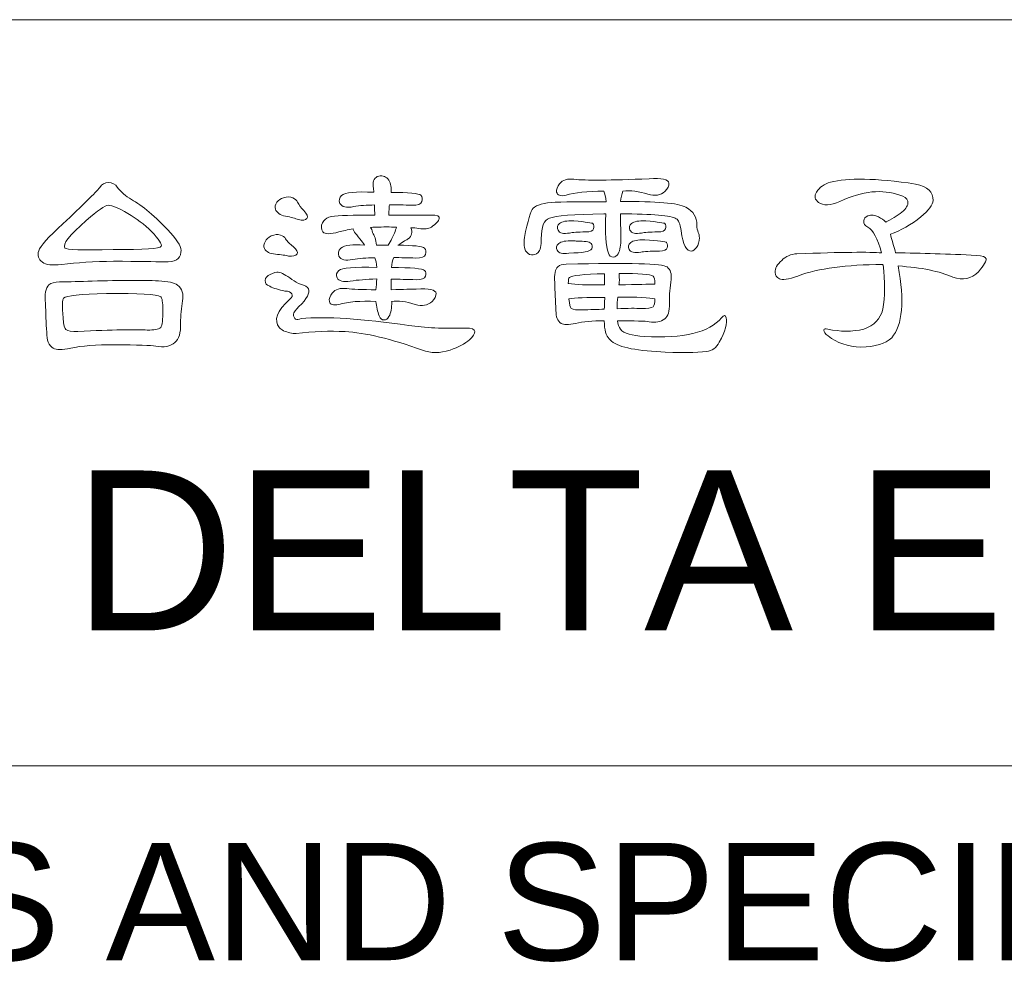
# Model space of a CAD drawing. Extents: x 758 to 1649, y -76 to 554.
# Tile 13 of 20: x 1391 to 1419, y 2 to 29. Entities that reach past the tile are written whole.
import ezdxf

# ---------------------------------------------------------------- set-up
doc = ezdxf.new("R2010")
doc.units = 0
doc.header["$LTSCALE"] = 2
doc.header["$MEASUREMENT"] = 0
doc.layers.get('0').update_dxf_attribs({"linetype": 'CONTINUOUS'})
doc.styles.add('TEXTSTYLE_1', font='ARIAL.TTF')

msp = doc.modelspace()

# ---------------------------------------------------------------- linework, layer by layer
at = {"linetype": 'Continuous', "lineweight": 5}
for p, q in [((1341.611, 28.611), (1626.611, 28.611)), ((1341.611, 7.611), (1626.611, 7.611))]:
    msp.add_line(p, q, dxfattribs=at)
for points, knots in [([(1402.033, 22.754), (1402.109, 22.754), (1402.185, 22.747), (1402.257, 22.734), (1402.257, 22.734), (1402.411, 22.709), (1402.528, 22.722), (1402.609, 22.773), (1402.609, 22.773), (1402.741, 22.863), (1402.817, 22.942), (1402.833, 23.01), (1402.833, 23.01), (1402.851, 23.079), (1402.772, 23.113), (1402.596, 23.113), (1402.596, 23.113), (1402.195, 23.113), (1401.8, 23.111), (1401.411, 23.106), (1401.411, 23.106), (1401.415, 23.171), (1401.419, 23.245), (1401.423, 23.33), (1401.423, 23.33), (1401.423, 23.348), (1401.426, 23.371), (1401.43, 23.402), (1401.43, 23.402), (1401.627, 23.402), (1401.84, 23.397), (1402.071, 23.388), (1402.071, 23.388), (1402.23, 23.388), (1402.319, 23.422), (1402.34, 23.491), (1402.34, 23.491), (1402.366, 23.559), (1402.357, 23.619), (1402.315, 23.671), (1402.315, 23.671), (1402.25, 23.722), (1401.97, 23.747), (1401.475, 23.747), (1401.475, 23.747), (1401.492, 23.88), (1401.47, 23.996), (1401.411, 24.094), (1401.411, 24.094), (1401.342, 24.196), (1401.248, 24.234), (1401.129, 24.209), (1401.129, 24.209), (1401.013, 24.179), (1400.96, 24.081), (1400.968, 23.913), (1400.968, 23.913), (1400.981, 23.859), (1400.99, 23.805), (1400.995, 23.754), (1400.995, 23.754), (1400.482, 23.779), (1400.179, 23.749), (1400.084, 23.664), (1400.084, 23.664), (1400.015, 23.595), (1399.998, 23.521), (1400.033, 23.44), (1400.033, 23.44), (1400.089, 23.337), (1400.219, 23.307), (1400.424, 23.35), (1400.424, 23.35), (1400.591, 23.38), (1400.787, 23.395), (1401.013, 23.395), (1401.013, 23.395), (1401.009, 23.288), (1401.011, 23.192), (1401.02, 23.106), (1401.02, 23.106), (1400.874, 23.111), (1400.733, 23.111), (1400.596, 23.106), (1400.596, 23.106), (1400.071, 23.106), (1399.78, 23.088), (1399.725, 23.048), (1399.725, 23.048), (1399.648, 23.019), (1399.588, 22.967), (1399.545, 22.895), (1399.545, 22.895), (1399.502, 22.801), (1399.507, 22.716), (1399.558, 22.638), (1399.558, 22.638), (1399.614, 22.57), (1399.764, 22.57), (1400.007, 22.638), (1400.007, 22.638), (1400.114, 22.669), (1400.249, 22.696), (1400.41, 22.722), (1400.41, 22.722), (1400.398, 22.696), (1400.46, 22.604), (1400.596, 22.447), (1400.596, 22.447), (1400.648, 22.382), (1400.693, 22.322), (1400.731, 22.267), (1400.731, 22.267), (1400.394, 22.297), (1400.17, 22.267), (1400.058, 22.178), (1400.058, 22.178), (1399.99, 22.109), (1399.973, 22.034), (1400.007, 21.952), (1400.007, 21.952), (1400.063, 21.85), (1400.193, 21.82), (1400.398, 21.862), (1400.398, 21.862), (1400.569, 21.893), (1400.776, 21.907), (1401.02, 21.907), (1401.02, 21.907), (1401.049, 21.844), (1401.069, 21.754), (1401.078, 21.638), (1401.078, 21.638), (1400.437, 21.656), (1400.08, 21.628), (1400.007, 21.555), (1400.007, 21.555), (1399.939, 21.492), (1399.921, 21.421), (1399.955, 21.344), (1399.955, 21.344), (1400.007, 21.25), (1400.131, 21.22), (1400.327, 21.254), (1400.327, 21.254), (1400.537, 21.284), (1400.784, 21.303), (1401.071, 21.312), (1401.071, 21.312), (1401.067, 21.205), (1401.06, 21.104), (1401.051, 21.01), (1401.051, 21.01), (1400.663, 21.01), (1400.387, 21.021), (1400.226, 21.042), (1400.226, 21.042), (1400.045, 21.068), (1399.91, 21.026), (1399.821, 20.914), (1399.821, 20.914), (1399.753, 20.833), (1399.725, 20.757), (1399.738, 20.683), (1399.738, 20.683), (1399.755, 20.589), (1399.845, 20.56), (1400.007, 20.594), (1400.007, 20.594), (1400.268, 20.671), (1400.616, 20.701), (1401.051, 20.683), (1401.051, 20.683), (1401.065, 20.53), (1401.094, 20.393), (1401.141, 20.273), (1401.141, 20.273), (1401.167, 20.196), (1401.214, 20.158), (1401.282, 20.158), (1401.282, 20.158), (1401.334, 20.158), (1401.378, 20.19), (1401.417, 20.254), (1401.417, 20.254), (1401.473, 20.361), (1401.499, 20.499), (1401.494, 20.671), (1401.494, 20.671), (1401.49, 20.676), (1401.488, 20.679), (1401.488, 20.683), (1401.488, 20.683), (1401.68, 20.709), (1401.902, 20.679), (1402.154, 20.594), (1402.154, 20.594), (1402.351, 20.539), (1402.508, 20.566), (1402.629, 20.677), (1402.629, 20.677), (1402.71, 20.759), (1402.748, 20.835), (1402.744, 20.907), (1402.744, 20.907), (1402.732, 21.01), (1402.546, 21.051), (1402.186, 21.03), (1402.186, 21.03), (1402.067, 21.026), (1401.831, 21.019), (1401.481, 21.01), (1401.481, 21.01), (1401.481, 21.126), (1401.481, 21.224), (1401.481, 21.306), (1401.481, 21.306), (1401.699, 21.306), (1401.934, 21.301), (1402.186, 21.293), (1402.186, 21.293), (1402.331, 21.293), (1402.417, 21.324), (1402.443, 21.389), (1402.443, 21.389), (1402.468, 21.457), (1402.459, 21.512), (1402.417, 21.555), (1402.417, 21.555), (1402.362, 21.607), (1402.051, 21.633), (1401.488, 21.633), (1401.488, 21.633), (1401.492, 21.739), (1401.513, 21.833), (1401.551, 21.914), (1401.551, 21.914), (1401.744, 21.914), (1401.952, 21.909), (1402.174, 21.902), (1402.174, 21.902), (1402.331, 21.902), (1402.421, 21.936), (1402.443, 22.004), (1402.443, 22.004), (1402.468, 22.072), (1402.459, 22.133), (1402.417, 22.183), (1402.417, 22.183), (1402.353, 22.234), (1402.103, 22.261), (1401.667, 22.261), (1401.667, 22.261), (1401.822, 22.362), (1401.917, 22.423), (1401.956, 22.44), (1401.956, 22.44), (1402.058, 22.521), (1402.084, 22.626), (1402.033, 22.754)], [0, 0, 0, 0, 0.015385, 0.015385, 0.015385, 0.015385, 0.030769, 0.030769, 0.030769, 0.030769, 0.046154, 0.046154, 0.046154, 0.046154, 0.061538, 0.061538, 0.061538, 0.061538, 0.076923, 0.076923, 0.076923, 0.076923, 0.092308, 0.092308, 0.092308, 0.092308, 0.107692, 0.107692, 0.107692, 0.107692, 0.123077, 0.123077, 0.123077, 0.123077, 0.138462, 0.138462, 0.138462, 0.138462, 0.153846, 0.153846, 0.153846, 0.153846, 0.169231, 0.169231, 0.169231, 0.169231, 0.184615, 0.184615, 0.184615, 0.184615, 0.2, 0.2, 0.2, 0.2, 0.215385, 0.215385, 0.215385, 0.215385, 0.230769, 0.230769, 0.230769, 0.230769, 0.246154, 0.246154, 0.246154, 0.246154, 0.261538, 0.261538, 0.261538, 0.261538, 0.276923, 0.276923, 0.276923, 0.276923, 0.292308, 0.292308, 0.292308, 0.292308, 0.307692, 0.307692, 0.307692, 0.307692, 0.323077, 0.323077, 0.323077, 0.323077, 0.338462, 0.338462, 0.338462, 0.338462, 0.353846, 0.353846, 0.353846, 0.353846, 0.369231, 0.369231, 0.369231, 0.369231, 0.384615, 0.384615, 0.384615, 0.384615, 0.4, 0.4, 0.4, 0.4, 0.415385, 0.415385, 0.415385, 0.415385, 0.430769, 0.430769, 0.430769, 0.430769, 0.446154, 0.446154, 0.446154, 0.446154, 0.461538, 0.461538, 0.461538, 0.461538, 0.476923, 0.476923, 0.476923, 0.476923, 0.492308, 0.492308, 0.492308, 0.492308, 0.507692, 0.507692, 0.507692, 0.507692, 0.523077, 0.523077, 0.523077, 0.523077, 0.538462, 0.538462, 0.538462, 0.538462, 0.553846, 0.553846, 0.553846, 0.553846, 0.569231, 0.569231, 0.569231, 0.569231, 0.584615, 0.584615, 0.584615, 0.584615, 0.6, 0.6, 0.6, 0.6, 0.615385, 0.615385, 0.615385, 0.615385, 0.630769, 0.630769, 0.630769, 0.630769, 0.646154, 0.646154, 0.646154, 0.646154, 0.661538, 0.661538, 0.661538, 0.661538, 0.676923, 0.676923, 0.676923, 0.676923, 0.692308, 0.692308, 0.692308, 0.692308, 0.707692, 0.707692, 0.707692, 0.707692, 0.723077, 0.723077, 0.723077, 0.723077, 0.738462, 0.738462, 0.738462, 0.738462, 0.753846, 0.753846, 0.753846, 0.753846, 0.769231, 0.769231, 0.769231, 0.769231, 0.784615, 0.784615, 0.784615, 0.784615, 0.8, 0.8, 0.8, 0.8, 0.815385, 0.815385, 0.815385, 0.815385, 0.830769, 0.830769, 0.830769, 0.830769, 0.846154, 0.846154, 0.846154, 0.846154, 0.861538, 0.861538, 0.861538, 0.861538, 0.876923, 0.876923, 0.876923, 0.876923, 0.892308, 0.892308, 0.892308, 0.892308, 0.907692, 0.907692, 0.907692, 0.907692, 0.923077, 0.923077, 0.923077, 0.923077, 0.938462, 0.938462, 0.938462, 0.938462, 0.953846, 0.953846, 0.953846, 0.953846, 0.969231, 0.969231, 0.969231, 0.969231, 0.984615, 0.984615, 0.984615, 0.984615, 1, 1, 1, 1]), ([(1407.522, 23.144), (1407.495, 22.606), (1407.52, 22.239), (1407.592, 22.043), (1407.592, 22.043), (1407.618, 21.965), (1407.665, 21.927), (1407.733, 21.927), (1407.733, 21.927), (1407.784, 21.927), (1407.829, 21.959), (1407.867, 22.023), (1407.867, 22.023), (1407.923, 22.13), (1407.948, 22.269), (1407.945, 22.44), (1407.945, 22.44), (1407.941, 22.727), (1407.936, 22.961), (1407.932, 23.144), (1407.932, 23.144), (1408.842, 23.144), (1409.365, 23.1), (1409.502, 23.01), (1409.502, 23.01), (1409.566, 22.972), (1409.613, 22.859), (1409.643, 22.671), (1409.643, 22.671), (1409.694, 22.273), (1409.793, 22.083), (1409.938, 22.1), (1409.938, 22.1), (1409.981, 22.104), (1410.026, 22.138), (1410.073, 22.203), (1410.073, 22.203), (1410.124, 22.272), (1410.151, 22.361), (1410.156, 22.472), (1410.156, 22.472), (1410.151, 22.528), (1410.14, 22.577), (1410.124, 22.619), (1410.124, 22.619), (1410.098, 22.675), (1410.084, 22.745), (1410.079, 22.831), (1410.079, 22.831), (1410.091, 23.048), (1409.99, 23.216), (1409.771, 23.33), (1409.771, 23.33), (1409.553, 23.451), (1408.943, 23.503), (1407.938, 23.491), (1407.938, 23.491), (1407.943, 23.597), (1407.964, 23.696), (1408.002, 23.785), (1408.002, 23.785), (1408.221, 23.812), (1408.455, 23.781), (1408.707, 23.696), (1408.707, 23.696), (1408.904, 23.64), (1409.062, 23.668), (1409.181, 23.779), (1409.181, 23.779), (1409.263, 23.861), (1409.302, 23.938), (1409.297, 24.01), (1409.297, 24.01), (1409.284, 24.113), (1409.098, 24.153), (1408.739, 24.132), (1408.739, 24.132), (1407.645, 24.09), (1406.941, 24.085), (1406.625, 24.119), (1406.625, 24.119), (1406.444, 24.144), (1406.31, 24.102), (1406.22, 23.991), (1406.22, 23.991), (1406.152, 23.91), (1406.124, 23.833), (1406.137, 23.76), (1406.137, 23.76), (1406.154, 23.666), (1406.244, 23.637), (1406.406, 23.671), (1406.406, 23.671), (1406.641, 23.747), (1406.993, 23.785), (1407.464, 23.785), (1407.464, 23.785), (1407.493, 23.718), (1407.515, 23.617), (1407.528, 23.485), (1407.528, 23.485), (1406.99, 23.489), (1406.513, 23.485), (1406.099, 23.472), (1406.099, 23.472), (1405.778, 23.455), (1405.569, 23.399), (1405.471, 23.305), (1405.471, 23.305), (1405.406, 23.229), (1405.325, 22.953), (1405.227, 22.478), (1405.227, 22.478), (1405.214, 22.295), (1405.225, 22.171), (1405.258, 22.106), (1405.258, 22.106), (1405.302, 22.043), (1405.357, 22.004), (1405.426, 21.992), (1405.426, 21.992), (1405.494, 21.987), (1405.556, 22.008), (1405.612, 22.055), (1405.612, 22.055), (1405.675, 22.12), (1405.706, 22.248), (1405.702, 22.44), (1405.702, 22.44), (1405.702, 22.786), (1405.778, 22.98), (1405.932, 23.023), (1405.932, 23.023), (1406.099, 23.092), (1406.609, 23.132), (1407.464, 23.144), (1407.464, 23.144), (1407.481, 23.149), (1407.5, 23.149), (1407.522, 23.144)], [0, 0, 0, 0, 0.028571, 0.028571, 0.028571, 0.028571, 0.057143, 0.057143, 0.057143, 0.057143, 0.085714, 0.085714, 0.085714, 0.085714, 0.114286, 0.114286, 0.114286, 0.114286, 0.142857, 0.142857, 0.142857, 0.142857, 0.171429, 0.171429, 0.171429, 0.171429, 0.2, 0.2, 0.2, 0.2, 0.228571, 0.228571, 0.228571, 0.228571, 0.257143, 0.257143, 0.257143, 0.257143, 0.285714, 0.285714, 0.285714, 0.285714, 0.314286, 0.314286, 0.314286, 0.314286, 0.342857, 0.342857, 0.342857, 0.342857, 0.371429, 0.371429, 0.371429, 0.371429, 0.4, 0.4, 0.4, 0.4, 0.428571, 0.428571, 0.428571, 0.428571, 0.457143, 0.457143, 0.457143, 0.457143, 0.485714, 0.485714, 0.485714, 0.485714, 0.514286, 0.514286, 0.514286, 0.514286, 0.542857, 0.542857, 0.542857, 0.542857, 0.571429, 0.571429, 0.571429, 0.571429, 0.6, 0.6, 0.6, 0.6, 0.628571, 0.628571, 0.628571, 0.628571, 0.657143, 0.657143, 0.657143, 0.657143, 0.685714, 0.685714, 0.685714, 0.685714, 0.714286, 0.714286, 0.714286, 0.714286, 0.742857, 0.742857, 0.742857, 0.742857, 0.771429, 0.771429, 0.771429, 0.771429, 0.8, 0.8, 0.8, 0.8, 0.828571, 0.828571, 0.828571, 0.828571, 0.857143, 0.857143, 0.857143, 0.857143, 0.885714, 0.885714, 0.885714, 0.885714, 0.914286, 0.914286, 0.914286, 0.914286, 0.942857, 0.942857, 0.942857, 0.942857, 0.971429, 0.971429, 0.971429, 0.971429, 1, 1, 1, 1]), ([(1415.748, 21.678), (1416.405, 21.634), (1416.92, 21.53), (1417.292, 21.363), (1417.292, 21.363), (1417.575, 21.261), (1417.813, 21.312), (1418.01, 21.517), (1418.01, 21.517), (1418.169, 21.709), (1418.241, 21.829), (1418.228, 21.876), (1418.228, 21.876), (1418.211, 21.931), (1418.121, 21.965), (1417.958, 21.978), (1417.958, 21.978), (1417.164, 22.017), (1416.403, 22.041), (1415.677, 22.048), (1415.677, 22.048), (1415.66, 22.13), (1415.638, 22.207), (1415.613, 22.279), (1415.613, 22.279), (1415.575, 22.408), (1415.546, 22.506), (1415.53, 22.575), (1415.53, 22.575), (1415.824, 22.677), (1416.111, 22.839), (1416.389, 23.061), (1416.389, 23.061), (1416.611, 23.245), (1416.726, 23.399), (1416.734, 23.523), (1416.734, 23.523), (1416.748, 23.758), (1416.58, 23.912), (1416.235, 23.985), (1416.235, 23.985), (1415.115, 24.151), (1414.32, 24.168), (1413.85, 24.036), (1413.85, 24.036), (1413.666, 23.985), (1413.534, 23.893), (1413.453, 23.76), (1413.453, 23.76), (1413.385, 23.644), (1413.404, 23.547), (1413.511, 23.465), (1413.511, 23.465), (1413.643, 23.371), (1413.842, 23.382), (1414.107, 23.498), (1414.107, 23.498), (1414.748, 23.792), (1415.309, 23.85), (1415.793, 23.671), (1415.793, 23.671), (1415.921, 23.644), (1415.997, 23.59), (1416.023, 23.503), (1416.023, 23.503), (1416.04, 23.422), (1415.999, 23.333), (1415.901, 23.234), (1415.901, 23.234), (1415.782, 23.128), (1415.625, 23.025), (1415.434, 22.927), (1415.434, 22.927), (1415.421, 22.927), (1415.41, 22.922), (1415.401, 22.914), (1415.401, 22.914), (1415.346, 22.969), (1415.277, 23.019), (1415.196, 23.061), (1415.196, 23.061), (1415.094, 23.113), (1414.993, 23.122), (1414.895, 23.088), (1414.895, 23.088), (1414.827, 23.061), (1414.788, 23.014), (1414.78, 22.946), (1414.78, 22.946), (1414.775, 22.878), (1414.814, 22.819), (1414.895, 22.767), (1414.895, 22.767), (1415.049, 22.689), (1415.177, 22.451), (1415.28, 22.048), (1415.28, 22.048), (1414.955, 22.075), (1414.163, 22.066), (1412.901, 22.023), (1412.901, 22.023), (1412.731, 22.01), (1412.588, 21.949), (1412.473, 21.837), (1412.473, 21.837), (1412.344, 21.722), (1412.282, 21.609), (1412.287, 21.497), (1412.287, 21.497), (1412.291, 21.416), (1412.332, 21.357), (1412.408, 21.318), (1412.408, 21.318), (1412.485, 21.275), (1412.659, 21.301), (1412.928, 21.395), (1412.928, 21.395), (1413.504, 21.613), (1414.297, 21.72), (1415.305, 21.716), (1415.305, 21.716), (1415.309, 21.716), (1415.318, 21.714), (1415.331, 21.709), (1415.331, 21.709), (1415.382, 21.235), (1415.378, 20.818), (1415.318, 20.459), (1415.318, 20.459), (1415.25, 20.186), (1415.073, 20), (1414.786, 19.901), (1414.786, 19.901), (1414.453, 19.825), (1414.116, 19.825), (1413.773, 19.901), (1413.773, 19.901), (1413.705, 19.919), (1413.666, 19.91), (1413.658, 19.876), (1413.658, 19.876), (1413.654, 19.825), (1413.694, 19.769), (1413.78, 19.71), (1413.78, 19.71), (1414.027, 19.513), (1414.336, 19.408), (1414.703, 19.396), (1414.703, 19.396), (1415.105, 19.4), (1415.393, 19.488), (1415.568, 19.658), (1415.568, 19.658), (1415.876, 20.021), (1415.936, 20.694), (1415.748, 21.678)], [0, 0, 0, 0, 0.025641, 0.025641, 0.025641, 0.025641, 0.051282, 0.051282, 0.051282, 0.051282, 0.076923, 0.076923, 0.076923, 0.076923, 0.102564, 0.102564, 0.102564, 0.102564, 0.128205, 0.128205, 0.128205, 0.128205, 0.153846, 0.153846, 0.153846, 0.153846, 0.179487, 0.179487, 0.179487, 0.179487, 0.205128, 0.205128, 0.205128, 0.205128, 0.230769, 0.230769, 0.230769, 0.230769, 0.25641, 0.25641, 0.25641, 0.25641, 0.282051, 0.282051, 0.282051, 0.282051, 0.307692, 0.307692, 0.307692, 0.307692, 0.333333, 0.333333, 0.333333, 0.333333, 0.358974, 0.358974, 0.358974, 0.358974, 0.384615, 0.384615, 0.384615, 0.384615, 0.410256, 0.410256, 0.410256, 0.410256, 0.435897, 0.435897, 0.435897, 0.435897, 0.461538, 0.461538, 0.461538, 0.461538, 0.487179, 0.487179, 0.487179, 0.487179, 0.512821, 0.512821, 0.512821, 0.512821, 0.538462, 0.538462, 0.538462, 0.538462, 0.564103, 0.564103, 0.564103, 0.564103, 0.589744, 0.589744, 0.589744, 0.589744, 0.615385, 0.615385, 0.615385, 0.615385, 0.641026, 0.641026, 0.641026, 0.641026, 0.666667, 0.666667, 0.666667, 0.666667, 0.692308, 0.692308, 0.692308, 0.692308, 0.717949, 0.717949, 0.717949, 0.717949, 0.74359, 0.74359, 0.74359, 0.74359, 0.769231, 0.769231, 0.769231, 0.769231, 0.794872, 0.794872, 0.794872, 0.794872, 0.820513, 0.820513, 0.820513, 0.820513, 0.846154, 0.846154, 0.846154, 0.846154, 0.871795, 0.871795, 0.871795, 0.871795, 0.897436, 0.897436, 0.897436, 0.897436, 0.923077, 0.923077, 0.923077, 0.923077, 0.948718, 0.948718, 0.948718, 0.948718, 0.974359, 0.974359, 0.974359, 0.974359, 1, 1, 1, 1]), ([(1393.665, 21.812), (1394.362, 21.808), (1394.836, 21.801), (1395.089, 21.792), (1395.089, 21.792), (1395.242, 21.788), (1395.358, 21.808), (1395.434, 21.85), (1395.434, 21.85), (1395.503, 21.893), (1395.546, 21.965), (1395.562, 22.068), (1395.562, 22.068), (1395.589, 22.183), (1395.49, 22.365), (1395.268, 22.613), (1395.268, 22.613), (1394.832, 23.074), (1394.466, 23.386), (1394.172, 23.548), (1394.172, 23.548), (1394.001, 23.642), (1393.867, 23.76), (1393.768, 23.901), (1393.768, 23.901), (1393.717, 23.982), (1393.632, 24.025), (1393.511, 24.029), (1393.511, 24.029), (1393.422, 24.029), (1393.343, 23.982), (1393.275, 23.888), (1393.275, 23.888), (1393.155, 23.743), (1392.809, 23.402), (1392.236, 22.863), (1392.236, 22.863), (1391.826, 22.491), (1391.599, 22.239), (1391.557, 22.106), (1391.557, 22.106), (1391.514, 21.978), (1391.548, 21.871), (1391.659, 21.786), (1391.659, 21.786), (1391.753, 21.709), (1391.935, 21.687), (1392.204, 21.722), (1392.204, 21.722), (1392.627, 21.773), (1393.114, 21.803), (1393.665, 21.812)], [0, 0, 0, 0, 0.076923, 0.076923, 0.076923, 0.076923, 0.153846, 0.153846, 0.153846, 0.153846, 0.230769, 0.230769, 0.230769, 0.230769, 0.307692, 0.307692, 0.307692, 0.307692, 0.384615, 0.384615, 0.384615, 0.384615, 0.461538, 0.461538, 0.461538, 0.461538, 0.538462, 0.538462, 0.538462, 0.538462, 0.615385, 0.615385, 0.615385, 0.615385, 0.692308, 0.692308, 0.692308, 0.692308, 0.769231, 0.769231, 0.769231, 0.769231, 0.846154, 0.846154, 0.846154, 0.846154, 0.923077, 0.923077, 0.923077, 0.923077, 1, 1, 1, 1]), ([(1398.841, 23.472), (1398.823, 23.523), (1398.781, 23.566), (1398.713, 23.6), (1398.713, 23.6), (1398.635, 23.63), (1398.548, 23.63), (1398.449, 23.6), (1398.449, 23.6), (1398.368, 23.57), (1398.307, 23.53), (1398.264, 23.478), (1398.264, 23.478), (1398.213, 23.402), (1398.197, 23.335), (1398.219, 23.279), (1398.219, 23.279), (1398.258, 23.177), (1398.352, 23.111), (1398.5, 23.081), (1398.5, 23.081), (1398.659, 23.05), (1398.781, 23.019), (1398.866, 22.985), (1398.866, 22.985), (1398.986, 22.955), (1399.065, 22.965), (1399.103, 23.017), (1399.103, 23.017), (1399.141, 23.059), (1399.114, 23.135), (1399.02, 23.241), (1399.02, 23.241), (1398.943, 23.318), (1398.883, 23.395), (1398.841, 23.472)], [0, 0, 0, 0, 0.111111, 0.111111, 0.111111, 0.111111, 0.222222, 0.222222, 0.222222, 0.222222, 0.333333, 0.333333, 0.333333, 0.333333, 0.444444, 0.444444, 0.444444, 0.444444, 0.555556, 0.555556, 0.555556, 0.555556, 0.666667, 0.666667, 0.666667, 0.666667, 0.777778, 0.777778, 0.777778, 0.777778, 0.888889, 0.888889, 0.888889, 0.888889, 1, 1, 1, 1]), ([(1394.063, 23.158), (1394.311, 23.017), (1394.533, 22.848), (1394.73, 22.651), (1394.73, 22.651), (1394.939, 22.429), (1395.031, 22.29), (1395.006, 22.234), (1395.006, 22.234), (1394.975, 22.167), (1394.524, 22.136), (1393.652, 22.145), (1393.652, 22.145), (1392.781, 22.12), (1392.328, 22.133), (1392.294, 22.183), (1392.294, 22.183), (1392.217, 22.286), (1392.417, 22.545), (1392.897, 22.959), (1392.897, 22.959), (1393.221, 23.245), (1393.426, 23.388), (1393.511, 23.388), (1393.511, 23.388), (1393.632, 23.384), (1393.815, 23.307), (1394.063, 23.158)], [0, 0, 0, 0, 0.142857, 0.142857, 0.142857, 0.142857, 0.285714, 0.285714, 0.285714, 0.285714, 0.428571, 0.428571, 0.428571, 0.428571, 0.571429, 0.571429, 0.571429, 0.571429, 0.714286, 0.714286, 0.714286, 0.714286, 0.857143, 0.857143, 0.857143, 0.857143, 1, 1, 1, 1]), ([(1401.046, 22.773), (1401.255, 22.777), (1401.45, 22.777), (1401.629, 22.773), (1401.629, 22.773), (1401.611, 22.73), (1401.593, 22.673), (1401.571, 22.6), (1401.571, 22.6), (1401.533, 22.51), (1401.475, 22.397), (1401.398, 22.261), (1401.398, 22.261), (1401.291, 22.265), (1401.181, 22.267), (1401.065, 22.267), (1401.065, 22.267), (1401.047, 22.42), (1401.011, 22.538), (1400.955, 22.619), (1400.955, 22.619), (1400.943, 22.683), (1400.921, 22.73), (1400.892, 22.761), (1400.892, 22.761), (1400.934, 22.765), (1400.986, 22.769), (1401.046, 22.773)], [0, 0, 0, 0, 0.142857, 0.142857, 0.142857, 0.142857, 0.285714, 0.285714, 0.285714, 0.285714, 0.428571, 0.428571, 0.428571, 0.428571, 0.571429, 0.571429, 0.571429, 0.571429, 0.714286, 0.714286, 0.714286, 0.714286, 0.857143, 0.857143, 0.857143, 0.857143, 1, 1, 1, 1]), ([(1406.618, 22.953), (1406.421, 22.956), (1406.289, 22.931), (1406.22, 22.875), (1406.22, 22.875), (1406.157, 22.82), (1406.141, 22.756), (1406.175, 22.683), (1406.175, 22.683), (1406.218, 22.602), (1406.327, 22.577), (1406.502, 22.606), (1406.502, 22.606), (1406.583, 22.624), (1406.733, 22.635), (1406.951, 22.638), (1406.951, 22.638), (1407.083, 22.638), (1407.159, 22.669), (1407.175, 22.728), (1407.175, 22.728), (1407.192, 22.783), (1407.186, 22.833), (1407.156, 22.875), (1407.156, 22.875), (1407.143, 22.889), (1406.964, 22.914), (1406.618, 22.953)], [0, 0, 0, 0, 0.142857, 0.142857, 0.142857, 0.142857, 0.285714, 0.285714, 0.285714, 0.285714, 0.428571, 0.428571, 0.428571, 0.428571, 0.571429, 0.571429, 0.571429, 0.571429, 0.714286, 0.714286, 0.714286, 0.714286, 0.857143, 0.857143, 0.857143, 0.857143, 1, 1, 1, 1]), ([(1408.643, 22.953), (1408.447, 22.956), (1408.314, 22.931), (1408.246, 22.875), (1408.246, 22.875), (1408.181, 22.82), (1408.167, 22.756), (1408.201, 22.683), (1408.201, 22.683), (1408.244, 22.602), (1408.353, 22.577), (1408.528, 22.606), (1408.528, 22.606), (1408.609, 22.624), (1408.759, 22.635), (1408.977, 22.638), (1408.977, 22.638), (1409.109, 22.638), (1409.183, 22.669), (1409.201, 22.728), (1409.201, 22.728), (1409.218, 22.783), (1409.212, 22.833), (1409.181, 22.875), (1409.181, 22.875), (1409.169, 22.889), (1408.99, 22.914), (1408.643, 22.953)], [0, 0, 0, 0, 0.142857, 0.142857, 0.142857, 0.142857, 0.285714, 0.285714, 0.285714, 0.285714, 0.428571, 0.428571, 0.428571, 0.428571, 0.571429, 0.571429, 0.571429, 0.571429, 0.714286, 0.714286, 0.714286, 0.714286, 0.857143, 0.857143, 0.857143, 0.857143, 1, 1, 1, 1]), ([(1398.507, 22.44), (1398.482, 22.491), (1398.433, 22.528), (1398.359, 22.548), (1398.359, 22.548), (1398.283, 22.575), (1398.197, 22.566), (1398.103, 22.523), (1398.103, 22.523), (1398.022, 22.48), (1397.967, 22.431), (1397.937, 22.375), (1397.937, 22.375), (1397.894, 22.295), (1397.886, 22.226), (1397.911, 22.171), (1397.911, 22.171), (1397.962, 22.077), (1398.065, 22.023), (1398.219, 22.01), (1398.219, 22.01), (1398.386, 21.994), (1398.509, 21.976), (1398.59, 21.959), (1398.59, 21.959), (1398.71, 21.942), (1398.789, 21.961), (1398.828, 22.017), (1398.828, 22.017), (1398.858, 22.068), (1398.821, 22.138), (1398.719, 22.228), (1398.719, 22.228), (1398.63, 22.297), (1398.558, 22.367), (1398.507, 22.44)], [0, 0, 0, 0, 0.111111, 0.111111, 0.111111, 0.111111, 0.222222, 0.222222, 0.222222, 0.222222, 0.333333, 0.333333, 0.333333, 0.333333, 0.444444, 0.444444, 0.444444, 0.444444, 0.555556, 0.555556, 0.555556, 0.555556, 0.666667, 0.666667, 0.666667, 0.666667, 0.777778, 0.777778, 0.777778, 0.777778, 0.888889, 0.888889, 0.888889, 0.888889, 1, 1, 1, 1]), ([(1406.592, 22.389), (1406.396, 22.393), (1406.263, 22.367), (1406.195, 22.312), (1406.195, 22.312), (1406.13, 22.256), (1406.116, 22.192), (1406.15, 22.12), (1406.15, 22.12), (1406.193, 22.039), (1406.302, 22.012), (1406.477, 22.043), (1406.477, 22.043), (1406.874, 22.043), (1407.09, 22.083), (1407.125, 22.164), (1407.125, 22.164), (1407.141, 22.22), (1407.134, 22.269), (1407.105, 22.312), (1407.105, 22.312), (1407.049, 22.362), (1406.921, 22.384), (1406.72, 22.375), (1406.72, 22.375), (1406.682, 22.38), (1406.639, 22.384), (1406.592, 22.389)], [0, 0, 0, 0, 0.142857, 0.142857, 0.142857, 0.142857, 0.285714, 0.285714, 0.285714, 0.285714, 0.428571, 0.428571, 0.428571, 0.428571, 0.571429, 0.571429, 0.571429, 0.571429, 0.714286, 0.714286, 0.714286, 0.714286, 0.857143, 0.857143, 0.857143, 0.857143, 1, 1, 1, 1]), ([(1408.618, 22.414), (1408.421, 22.418), (1408.289, 22.393), (1408.221, 22.337), (1408.221, 22.337), (1408.156, 22.281), (1408.141, 22.218), (1408.175, 22.145), (1408.175, 22.145), (1408.219, 22.064), (1408.327, 22.039), (1408.502, 22.068), (1408.502, 22.068), (1408.592, 22.086), (1408.768, 22.095), (1409.028, 22.1), (1409.028, 22.1), (1409.16, 22.1), (1409.235, 22.13), (1409.252, 22.19), (1409.252, 22.19), (1409.269, 22.245), (1409.263, 22.295), (1409.233, 22.337), (1409.233, 22.337), (1409.207, 22.362), (1409.002, 22.389), (1408.618, 22.414)], [0, 0, 0, 0, 0.142857, 0.142857, 0.142857, 0.142857, 0.285714, 0.285714, 0.285714, 0.285714, 0.428571, 0.428571, 0.428571, 0.428571, 0.571429, 0.571429, 0.571429, 0.571429, 0.714286, 0.714286, 0.714286, 0.714286, 0.857143, 0.857143, 0.857143, 0.857143, 1, 1, 1, 1]), ([(1407.477, 20.132), (1407.481, 19.876), (1407.528, 19.707), (1407.618, 19.627), (1407.618, 19.627), (1407.759, 19.434), (1408.201, 19.314), (1408.945, 19.267), (1408.945, 19.267), (1409.615, 19.228), (1410.086, 19.231), (1410.355, 19.273), (1410.355, 19.273), (1410.512, 19.291), (1410.633, 19.376), (1410.714, 19.53), (1410.714, 19.53), (1410.884, 19.842), (1410.951, 20.073), (1410.912, 20.222), (1410.912, 20.222), (1410.887, 20.304), (1410.842, 20.304), (1410.777, 20.222), (1410.777, 20.222), (1410.431, 19.808), (1409.707, 19.632), (1408.605, 19.697), (1408.605, 19.697), (1408.255, 19.714), (1408.03, 19.78), (1407.932, 19.896), (1407.932, 19.896), (1407.894, 19.963), (1407.865, 20.042), (1407.849, 20.132), (1407.849, 20.132), (1408.34, 20.136), (1408.636, 20.129), (1408.739, 20.107), (1408.739, 20.107), (1408.923, 20.077), (1409.071, 20.105), (1409.181, 20.19), (1409.181, 20.19), (1409.275, 20.259), (1409.318, 20.405), (1409.31, 20.632), (1409.31, 20.632), (1409.31, 20.867), (1409.327, 21.089), (1409.361, 21.299), (1409.361, 21.299), (1409.378, 21.457), (1409.34, 21.575), (1409.246, 21.651), (1409.246, 21.651), (1409.126, 21.745), (1408.179, 21.771), (1406.406, 21.728), (1406.406, 21.728), (1406.3, 21.728), (1406.22, 21.705), (1406.17, 21.658), (1406.17, 21.658), (1406.092, 21.589), (1406.065, 21.442), (1406.085, 21.216), (1406.085, 21.216), (1406.09, 20.959), (1406.101, 20.696), (1406.118, 20.427), (1406.118, 20.427), (1406.114, 20.248), (1406.163, 20.126), (1406.265, 20.062), (1406.265, 20.062), (1406.334, 20.019), (1406.468, 20.019), (1406.67, 20.062), (1406.67, 20.062), (1406.874, 20.113), (1407.143, 20.136), (1407.477, 20.132)], [0, 0, 0, 0, 0.047619, 0.047619, 0.047619, 0.047619, 0.095238, 0.095238, 0.095238, 0.095238, 0.142857, 0.142857, 0.142857, 0.142857, 0.190476, 0.190476, 0.190476, 0.190476, 0.238095, 0.238095, 0.238095, 0.238095, 0.285714, 0.285714, 0.285714, 0.285714, 0.333333, 0.333333, 0.333333, 0.333333, 0.380952, 0.380952, 0.380952, 0.380952, 0.428571, 0.428571, 0.428571, 0.428571, 0.47619, 0.47619, 0.47619, 0.47619, 0.52381, 0.52381, 0.52381, 0.52381, 0.571429, 0.571429, 0.571429, 0.571429, 0.619048, 0.619048, 0.619048, 0.619048, 0.666667, 0.666667, 0.666667, 0.666667, 0.714286, 0.714286, 0.714286, 0.714286, 0.761905, 0.761905, 0.761905, 0.761905, 0.809524, 0.809524, 0.809524, 0.809524, 0.857143, 0.857143, 0.857143, 0.857143, 0.904762, 0.904762, 0.904762, 0.904762, 0.952381, 0.952381, 0.952381, 0.952381, 1, 1, 1, 1]), ([(1398.059, 21.107), (1398.175, 21.051), (1398.317, 21.006), (1398.488, 20.972), (1398.488, 20.972), (1398.595, 20.968), (1398.659, 20.942), (1398.68, 20.895), (1398.68, 20.895), (1398.71, 20.84), (1398.691, 20.79), (1398.623, 20.748), (1398.623, 20.748), (1398.26, 20.414), (1398.164, 20.145), (1398.334, 19.94), (1398.334, 19.94), (1398.359, 19.914), (1398.397, 19.887), (1398.444, 19.856), (1398.444, 19.856), (1398.572, 19.802), (1398.691, 19.775), (1398.802, 19.78), (1398.802, 19.78), (1399.289, 19.835), (1399.749, 19.853), (1400.181, 19.831), (1400.181, 19.831), (1400.744, 19.802), (1401.47, 19.628), (1402.36, 19.312), (1402.36, 19.312), (1402.595, 19.217), (1402.853, 19.217), (1403.135, 19.312), (1403.135, 19.312), (1403.378, 19.394), (1403.56, 19.49), (1403.68, 19.6), (1403.68, 19.6), (1403.786, 19.694), (1403.838, 19.771), (1403.833, 19.831), (1403.833, 19.831), (1403.829, 19.9), (1403.743, 19.932), (1403.577, 19.927), (1403.577, 19.927), (1402.958, 19.914), (1402.423, 19.94), (1401.975, 20.004), (1401.975, 20.004), (1400.654, 20.196), (1399.644, 20.261), (1398.943, 20.196), (1398.943, 20.196), (1398.811, 20.141), (1398.738, 20.181), (1398.725, 20.318), (1398.725, 20.318), (1398.738, 20.374), (1398.789, 20.447), (1398.879, 20.537), (1398.879, 20.537), (1399.11, 20.754), (1399.199, 20.921), (1399.148, 21.037), (1399.148, 21.037), (1399.123, 21.091), (1399.05, 21.134), (1398.93, 21.165), (1398.93, 21.165), (1398.849, 21.194), (1398.766, 21.239), (1398.68, 21.299), (1398.68, 21.299), (1398.522, 21.418), (1398.397, 21.487), (1398.302, 21.504), (1398.302, 21.504), (1398.247, 21.508), (1398.17, 21.487), (1398.072, 21.44), (1398.072, 21.44), (1397.982, 21.398), (1397.935, 21.342), (1397.931, 21.273), (1397.931, 21.273), (1397.926, 21.192), (1397.969, 21.136), (1398.059, 21.107)], [0, 0, 0, 0, 0.043478, 0.043478, 0.043478, 0.043478, 0.086957, 0.086957, 0.086957, 0.086957, 0.130435, 0.130435, 0.130435, 0.130435, 0.173913, 0.173913, 0.173913, 0.173913, 0.217391, 0.217391, 0.217391, 0.217391, 0.26087, 0.26087, 0.26087, 0.26087, 0.304348, 0.304348, 0.304348, 0.304348, 0.347826, 0.347826, 0.347826, 0.347826, 0.391304, 0.391304, 0.391304, 0.391304, 0.434783, 0.434783, 0.434783, 0.434783, 0.478261, 0.478261, 0.478261, 0.478261, 0.521739, 0.521739, 0.521739, 0.521739, 0.565217, 0.565217, 0.565217, 0.565217, 0.608696, 0.608696, 0.608696, 0.608696, 0.652174, 0.652174, 0.652174, 0.652174, 0.695652, 0.695652, 0.695652, 0.695652, 0.73913, 0.73913, 0.73913, 0.73913, 0.782609, 0.782609, 0.782609, 0.782609, 0.826087, 0.826087, 0.826087, 0.826087, 0.869565, 0.869565, 0.869565, 0.869565, 0.913043, 0.913043, 0.913043, 0.913043, 0.956522, 0.956522, 0.956522, 0.956522, 1, 1, 1, 1]), ([(1407.483, 21.145), (1406.991, 21.14), (1406.659, 21.154), (1406.484, 21.183), (1406.484, 21.183), (1406.479, 21.188), (1406.473, 21.188), (1406.464, 21.183), (1406.464, 21.183), (1406.464, 21.286), (1406.475, 21.344), (1406.496, 21.357), (1406.496, 21.357), (1406.56, 21.412), (1406.889, 21.447), (1407.483, 21.459), (1407.483, 21.459), (1407.479, 21.365), (1407.479, 21.261), (1407.483, 21.145)], [0, 0, 0, 0, 0.2, 0.2, 0.2, 0.2, 0.4, 0.4, 0.4, 0.4, 0.6, 0.6, 0.6, 0.6, 0.8, 0.8, 0.8, 0.8, 1, 1, 1, 1]), ([(1407.9, 21.209), (1407.903, 21.316), (1407.901, 21.402), (1407.894, 21.465), (1407.894, 21.465), (1408.457, 21.47), (1408.777, 21.445), (1408.855, 21.389), (1408.855, 21.389), (1408.88, 21.371), (1408.898, 21.299), (1408.905, 21.171), (1408.905, 21.171), (1408.748, 21.167), (1408.408, 21.158), (1407.887, 21.145), (1407.887, 21.145), (1407.891, 21.162), (1407.896, 21.183), (1407.9, 21.209)], [0, 0, 0, 0, 0.2, 0.2, 0.2, 0.2, 0.4, 0.4, 0.4, 0.4, 0.6, 0.6, 0.6, 0.6, 0.8, 0.8, 0.8, 0.8, 1, 1, 1, 1]), ([(1394.851, 19.421), (1395.082, 19.378), (1395.262, 19.412), (1395.389, 19.524), (1395.389, 19.524), (1395.505, 19.613), (1395.559, 19.795), (1395.55, 20.068), (1395.55, 20.068), (1395.555, 20.291), (1395.573, 20.499), (1395.607, 20.696), (1395.607, 20.696), (1395.638, 20.893), (1395.591, 21.041), (1395.467, 21.138), (1395.467, 21.138), (1395.373, 21.207), (1395.194, 21.248), (1394.928, 21.261), (1394.928, 21.261), (1394.488, 21.277), (1393.867, 21.275), (1393.063, 21.254), (1393.063, 21.254), (1392.73, 21.241), (1392.422, 21.232), (1392.141, 21.228), (1392.141, 21.228), (1392.007, 21.228), (1391.91, 21.201), (1391.845, 21.145), (1391.845, 21.145), (1391.751, 21.055), (1391.719, 20.882), (1391.749, 20.626), (1391.749, 20.626), (1391.753, 20.357), (1391.764, 20.085), (1391.781, 19.811), (1391.781, 19.811), (1391.781, 19.589), (1391.843, 19.441), (1391.967, 19.363), (1391.967, 19.363), (1392.049, 19.312), (1392.213, 19.312), (1392.46, 19.363), (1392.46, 19.363), (1392.76, 19.432), (1393.174, 19.464), (1393.704, 19.459), (1393.704, 19.459), (1394.336, 19.455), (1394.719, 19.443), (1394.851, 19.421)], [0, 0, 0, 0, 0.071429, 0.071429, 0.071429, 0.071429, 0.142857, 0.142857, 0.142857, 0.142857, 0.214286, 0.214286, 0.214286, 0.214286, 0.285714, 0.285714, 0.285714, 0.285714, 0.357143, 0.357143, 0.357143, 0.357143, 0.428571, 0.428571, 0.428571, 0.428571, 0.5, 0.5, 0.5, 0.5, 0.571429, 0.571429, 0.571429, 0.571429, 0.642857, 0.642857, 0.642857, 0.642857, 0.714286, 0.714286, 0.714286, 0.714286, 0.785714, 0.785714, 0.785714, 0.785714, 0.857143, 0.857143, 0.857143, 0.857143, 0.928571, 0.928571, 0.928571, 0.928571, 1, 1, 1, 1]), ([(1393.461, 20.902), (1394.374, 20.914), (1394.885, 20.885), (1394.992, 20.812), (1394.992, 20.812), (1395.031, 20.782), (1395.05, 20.658), (1395.05, 20.44), (1395.05, 20.44), (1395.055, 20.167), (1395.035, 20.002), (1394.992, 19.947), (1394.992, 19.947), (1394.928, 19.896), (1394.802, 19.872), (1394.614, 19.876), (1394.614, 19.876), (1394.289, 19.893), (1393.638, 19.88), (1392.659, 19.838), (1392.659, 19.838), (1392.489, 19.833), (1392.375, 19.851), (1392.32, 19.889), (1392.32, 19.889), (1392.289, 19.906), (1392.264, 20.015), (1392.242, 20.216), (1392.242, 20.216), (1392.213, 20.553), (1392.217, 20.739), (1392.256, 20.773), (1392.256, 20.773), (1392.332, 20.842), (1392.734, 20.885), (1393.461, 20.902)], [0, 0, 0, 0, 0.111111, 0.111111, 0.111111, 0.111111, 0.222222, 0.222222, 0.222222, 0.222222, 0.333333, 0.333333, 0.333333, 0.333333, 0.444444, 0.444444, 0.444444, 0.444444, 0.555556, 0.555556, 0.555556, 0.555556, 0.666667, 0.666667, 0.666667, 0.666667, 0.777778, 0.777778, 0.777778, 0.777778, 0.888889, 0.888889, 0.888889, 0.888889, 1, 1, 1, 1]), ([(1407.49, 20.761), (1407.486, 20.654), (1407.481, 20.553), (1407.477, 20.459), (1407.477, 20.459), (1407.284, 20.459), (1407.075, 20.452), (1406.849, 20.44), (1406.849, 20.44), (1406.703, 20.436), (1406.603, 20.45), (1406.547, 20.485), (1406.547, 20.485), (1406.518, 20.51), (1406.496, 20.598), (1406.484, 20.748), (1406.484, 20.748), (1406.484, 20.752), (1406.488, 20.754), (1406.496, 20.754), (1406.496, 20.754), (1406.641, 20.779), (1406.973, 20.793), (1407.49, 20.793), (1407.49, 20.793), (1407.49, 20.788), (1407.49, 20.777), (1407.49, 20.761)], [0, 0, 0, 0, 0.142857, 0.142857, 0.142857, 0.142857, 0.285714, 0.285714, 0.285714, 0.285714, 0.428571, 0.428571, 0.428571, 0.428571, 0.571429, 0.571429, 0.571429, 0.571429, 0.714286, 0.714286, 0.714286, 0.714286, 0.857143, 0.857143, 0.857143, 0.857143, 1, 1, 1, 1]), ([(1407.855, 20.799), (1408.41, 20.804), (1408.761, 20.788), (1408.905, 20.754), (1408.905, 20.754), (1408.902, 20.638), (1408.885, 20.564), (1408.855, 20.53), (1408.855, 20.53), (1408.799, 20.492), (1408.69, 20.474), (1408.528, 20.479), (1408.528, 20.479), (1408.374, 20.492), (1408.143, 20.49), (1407.836, 20.472), (1407.836, 20.472), (1407.84, 20.6), (1407.847, 20.709), (1407.855, 20.799)], [0, 0, 0, 0, 0.2, 0.2, 0.2, 0.2, 0.4, 0.4, 0.4, 0.4, 0.6, 0.6, 0.6, 0.6, 0.8, 0.8, 0.8, 0.8, 1, 1, 1, 1])]:
    msp.add_open_spline(points, degree=3, knots=knots, dxfattribs=at)

# ---------------------------------------------------------------- texts
at = {"linetype": 'Continuous', "lineweight": 5, "style": 'TEXTSTYLE_1'}
for s, height, p in [('DELTA ELECTRONICS, INC. ', 4.5, (1392.532, 11.422)), ('THESE DRAWINGS AND SPECIFICATIONS ARE THE', 3.3, (1350.161, 2.136))]:
    msp.add_text(s, height=height, dxfattribs=at).set_placement(p)

doc.saveas('drawing.dxf')
